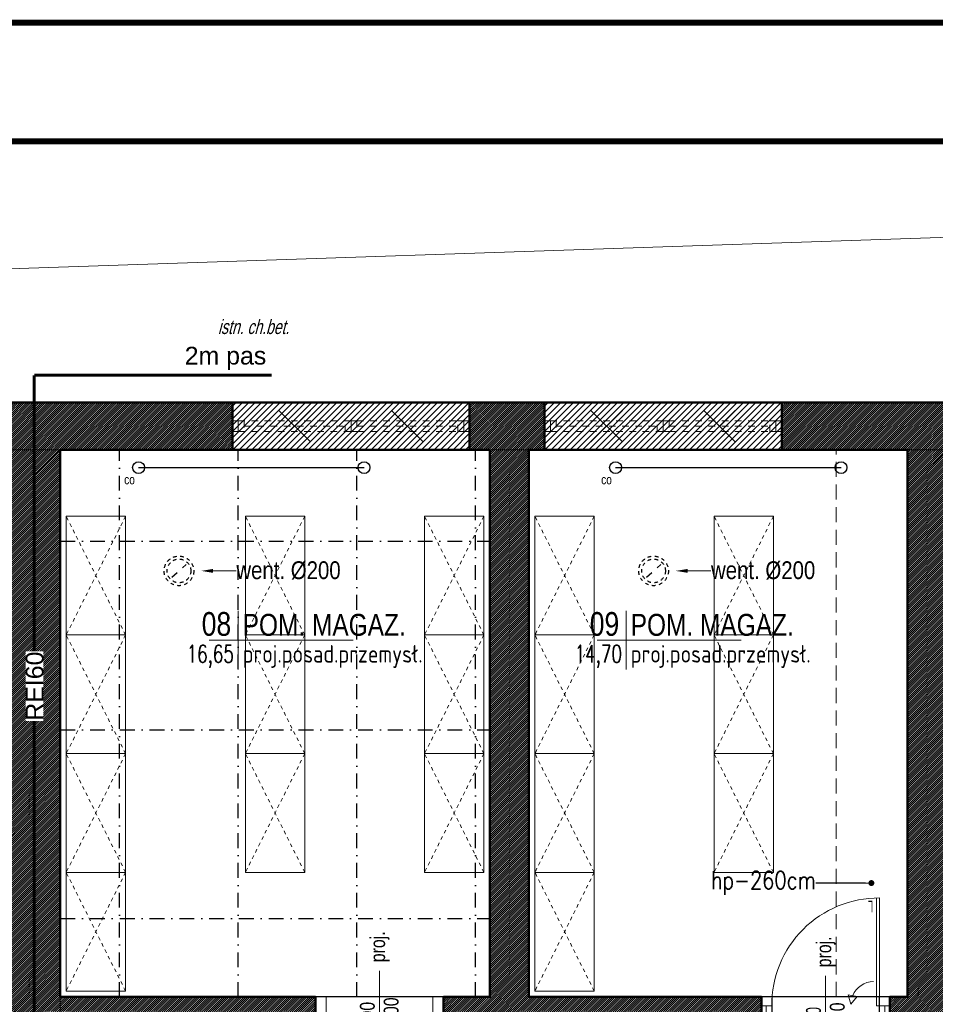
# Model space of a CAD drawing. Header units: centimetres. Extents: x -2715 to 104803, y -1446 to 32152.
# Tile 13 of 27: x 86651 to 87423, y 700 to 1529. Entities that reach past the tile are written whole.
import ezdxf
from ezdxf import colors
from ezdxf.entities.mleader import LeaderData, LeaderLine
from ezdxf.enums import TextEntityAlignment as Align
from ezdxf.math import Vec2, Vec3

# ---------------------------------------------------------------- set-up
doc = ezdxf.new("R2010")
doc.units = ezdxf.units.CM
doc.header["$MEASUREMENT"] = 0
for name, pattern in [('Dash', [0.6, 0.3, -0.3]), ('DASHDOT2', [0.5, 0.25, -0.125, 0, -0.125]), ('HIDDEN', [9.525, 6.35, -3.175]), ('HIDDENX2', [19.05, 12.7, -6.35]), ('Przerywana', [0.222222, 0.111111, -0.111111])]:
    doc.linetypes.add(name, pattern=pattern)
for name, color, linetype, lineweight in [('0_TXT', 7, 'Continuous', 15), ('0_TXT niewidoczne', 7, 'Continuous', 15), ('1_ hatch', 8, 'Continuous', 9), ('1_ projection', 9, 'HIDDENX2', 5), ('1_ przerywana  S_CONSTRUCTION', 124, 'DASHDOT2', 25), ('1_ view 3', 8, 'Continuous', 9), ('1_ wall STRUCT', 72, 'Continuous', 50), ('IS_obrys', 6, 'Continuous', 30)]:
    doc.layers.add(name, color=color, linetype=linetype, lineweight=lineweight)
doc.layers.add('1_ area', color=30, linetype='Continuous', lineweight=9, plot=False)
for name, color, linetype, lineweight, true_color in [('1_ doors proj.', 7, 'Continuous', 15, 0x1a8cff), ('1_ hatch proj.', 7, 'Continuous', 9, 0x1a8cff), ('1_ wall STRUCT proj.', 7, 'Continuous', 50, 0x1a8cff), ('1_ wall STRUCT-DIV rozbiorka', 7, 'Continuous', 9, 0xff0a0a), ('2_ doors description proj.', 7, 'Continuous', 15, 0x1a8cff), ('2_ equipment proj._skrzynie', 7, 'Continuous', 9, 0x6a91a9), ('3_ PPOŻ  opisy', 7, 'Continuous', 18, 0x940000)]:
    doc.layers.add(name, color=color, linetype=linetype, lineweight=lineweight, true_color=true_color)
doc.layers.add('4_INST._co', color=151, linetype='Continuous')
doc.styles.add('ARIAL', font='arial.ttf', dxfattribs={"width": 0.8})
doc.styles.add('BIKTS', font='bikromsw.shx', dxfattribs={"width": 0.85})
doc.styles.add('H_POM', font='ARIALN.TTF', dxfattribs={"width": 0.7, "height": 18})
doc.styles.get("Standard").update_dxf_attribs({"font": 'arial.ttf'})
doc.styles.add('TXT1', font='simplex.shx', dxfattribs={"width": 0.8})
doc.styles.add('TXT_D', font='arial.ttf')
doc.styles.add('TXT_M', font='romans.shx', dxfattribs={"width": 0.75, "oblique": 15})
doc.styles.add('TXT_S', font='romand.shx')
doc.linetypes.add('Rozbiö˘ka', pattern='A,7,[121,msgB.shx,S=1,R=0,X=0.5,Y=-1.826635],7', length=14)
doc.linetypes.add('TRACKS', pattern='A,0.15,[130,ltypeshp.shx,S=0.25,R=0,X=0,Y=0],0.15', length=0.3)

# ---------------------------------------------------------------- blocks, each defined once
blk = doc.blocks.new('fdgdfhfbgfh')
at = {"linetype": 'TRACKS', "ltscale": 10}
blk.add_lwpolyline([(0, 0), (190, 0)], dxfattribs=at)
for centre in [(0, 0), (190, 0)]:
    blk.add_circle(centre, 5)
at = {"style": 'BIKTS', "width": 0.8}
blk.add_attdef('W', text='', height=8, rotation=0.00001, dxfattribs=at).set_placement((-7.65, -6.07), align=Align.TOP_CENTER)
blk = doc.blocks.new('_DOT')
at = {"color": 0, "linetype": 'ByBlock'}
blk.add_line((-0.5, 0), (-1, 0), dxfattribs=at)
at = {"color": 0, "linetype": 'ByBlock', "const_width": 0.5}
blk.add_lwpolyline([(-0.25, 0, 1), (0.25, 0, 1)], format="xyb", close=True, dxfattribs=at)
blk = doc.blocks.new('MET')
at = {"layer": '0_TXT niewidoczne'}
for p, q in [((0, -20), (0, 20)), ((-20, 0), (78.66, 0))]:
    blk.add_line(p, q, dxfattribs=at)
at = {"style": 'TXT_D', "width": 0.8, "flags": 4}
blk.add_attdef('NUMER', text='', height=15, dxfattribs=at).set_placement((-6.73, 3.76), align=Align.RIGHT)
blk.add_attdef('NAZWA', (4.15, 3.76), '', height=15, dxfattribs=at)
at = {"layer": '0_TXT niewidoczne', "style": 'TXT_M', "width": 0.8, "flags": 4}
blk.add_attdef('M2', text='', height=12, dxfattribs=at).set_placement((-6.06, -15.36), align=Align.RIGHT)
blk.add_attdef('POSADZKA', (4.15, -15.36), '', height=12, dxfattribs=at)
blk = doc.blocks.new('_OZN.DRZWI')
blk.add_line((0, 0), (61.07, 0))
blk.add_lwpolyline([(-15, 15, -1), (-15, -15), (-25, -15, -1), (-25, 15)], format="xyb", close=True)
at = {"style": 'BIKTS', "width": 0.8}
blk.add_attdef('WYSOK', text='', height=8, rotation=0.00001, dxfattribs=at).set_placement((27.59, 12.75), align=Align.TOP_CENTER)
for p in [(-20, 0), (75.14, 0)]:
    blk.add_attdef('OZN', text='', height=8, rotation=0.00001, dxfattribs=at).set_placement(p, align=Align.MIDDLE)
blk.add_attdef('SZEROK', text='', height=8, rotation=0.00001, dxfattribs=at).set_placement((27.59, -12.4), align=Align.CENTER)
blk = doc.blocks.new('bgfhgfjhgj')
at = {"layer": '1_ wall STRUCT-DIV rozbiorka'}
for points in [[(-17.7, -17.7), (17.7, 17.7)], [(-17.7, 17.7), (17.7, -17.7)]]:
    blk.add_lwpolyline(points, dxfattribs=at)
blk = doc.blocks.new('gfdgfhgfh')
at = {"layer": '1_ wall STRUCT-DIV rozbiorka', "linetype": 'Przerywana', "ltscale": 50}
for points in [[(-100, 4.5), (-95, 4.5), (-95, -4.5), (-100, -4.5), (-100, 4.5)], [(-95, 4.5), (-5, 4.5)], [(-95, 4.5), (-90, 4.5), (-90, -4.5), (-95, -4.5), (-95, 4.5)], [(-5, 4.5), (0, 4.5), (0, -4.5), (-5, -4.5), (-5, 4.5)], [(0, 4.5), (5, 4.5), (5, -4.5), (0, -4.5), (0, 4.5)], [(5, 4.5), (95, 4.5)], [(5, 0), (90, 0)], [(90, 4.5), (95, 4.5), (95, -4.5), (90, -4.5), (90, 4.5)], [(95, 4.5), (100, 4.5), (100, -4.5), (95, -4.5), (95, 4.5)], [(-95, -4.5), (-5, -4.5)], [(-90, 0), (-5, 0)], [(5, -4.5), (95, -4.5)]]:
    blk.add_lwpolyline(points, dxfattribs=at)
at = {"layer": '1_ wall STRUCT-DIV rozbiorka', "color": 6, "xscale": 0.75, "yscale": 0.75, "zscale": 0.75}
for p in [(-47.5, 0), (47.5, 0)]:
    blk.add_blockref('bgfhgfjhgj', p, dxfattribs=at)
blk = doc.blocks.new('VFDGFDHGF')
for p, q in [((4, 4.55), (0.45, 4.55)), ((8.55, 4.55), (4, 4.55)), ((8.55, -4.55), (8.55, 4.55)), ((99.45, 4.55), (99.45, -4.55)), ((108, 4.55), (104.45, 4.55)), ((4, -4.55), (8.55, -4.55)), ((8.55, -4.55), (8.55, -95.45)), ((11.27, -4.55), (11.27, -95.41)), ((32.64, -5.84), (27.34, -12.38)), ((99.45, -4.55), (104, -4.55)), ((27.34, -12.38), (35.01, -13.91))]:
    blk.add_line(p, q)
for points in [[(0, -4.55), (0, 4.55), (4, 4.55), (4, -4.55)], [(4, -4.55), (4, 4.55), (8.55, 4.55), (8.55, -4.55)], [(99.45, -4.55), (99.45, 4.55), (104, 4.55), (104, -4.55)], [(104, -4.55), (104, 4.55), (108, 4.55), (108, -4.55)]]:
    blk.add_lwpolyline(points, close=True)
for points in [[(8.55, -4.55), (11.27, -4.55)], [(32.64, -5.84), (35.01, -13.91)], [(54, -1.36), (54, -0.36)]]:
    blk.add_lwpolyline(points)
for centre, radius, start, end in [((9.07, -5.07), 90.38, 269.6651, 0.3349), ((13.55, -5.84), 19.09, 270, 337.49939)]:
    blk.add_arc(centre, radius, start, end)
at = {"insert": (18.4, -83.17), "char_height": 10, "width": 6.2032, "attachment_point": 3, "style": 'H_POM'}
blk.add_mtext('L', dxfattribs=at)
blk = doc.blocks.new('vcvcbv')
blk.add_lwpolyline([(-100, 50), (0, 50), (0, 0), (-100, 0), (-100, 50)])
at = {"linetype": 'Dash', "ltscale": 10}
blk.add_lwpolyline([(-100, 0), (0, 50), (0, 0), (-100, 50), (-100, 0)], dxfattribs=at)
blk = doc.blocks.new('sdadsfsdfd')
at = {"layer": '2_ equipment proj._skrzynie', "rotation": 90}
for p in [(-488, 640), (-337, 640), (-186, 640), (-93, 640), (58, 640), (-488, 540), (-337, 540), (-186, 540), (-93, 540), (58, 540), (-488, 440), (-337, 440), (-186, 440), (-93, 440), (58, 440), (-488, 340), (-93, 340)]:
    blk.add_blockref('vcvcbv', p, dxfattribs=at)
blk = doc.blocks.new('gfdhgfhgfhjgjh')
at = {"layer": '1_ przerywana  S_CONSTRUCTION', "color": 150, "linetype": 'Dash', "ltscale": 20}
blk.add_lwpolyline([(-5.99, -5.3), (5.99, 5.3)], dxfattribs=at)
at = {"layer": '1_ przerywana  S_CONSTRUCTION', "color": 150, "linetype": 'Dash', "ltscale": 10}
for radius in [12.5, 10]:
    blk.add_circle((0, 0), radius, dxfattribs=at)
at = {"layer": '0_TXT', "color": 150}
ml = blk.add_multileader_mtext('Standard', dxfattribs=at)
ml.set_content('{\\fArial Narrow|b0|i0|c238|p34;\\H83.333333x;went. %%C200}', color=150)
ml.set_leader_properties()
ml.build(insert=Vec2(0, 0))
ml.multileader.update_dxf_attribs({"dogleg_length": 0.36, "arrow_head_size": 10})
ctx = ml.context
ctx.base_point, ctx.char_height, ctx.arrow_head_size, ctx.landing_gap_size, ctx.plane_origin = Vec3(48.3, 0), 0.18, 10, 0.09, Vec3(18.74, 0)
notes = []
notes.append((ctx, [(0, (1, 1, 0), (47.94, 0), (1, 0), 0.36, [(0, [(18.74, 0)], 0, [])])]))
ctx.mtext.insert, ctx.mtext.flow_direction = Vec3(48.39, 8.08), 5
for ctx, leaders in notes:
    for number, flags, end, landing, length, lines in leaders:
        leader = LeaderData()
        leader.index, (leader.has_last_leader_line, leader.has_dogleg_vector, leader.attachment_direction) = number, flags
        leader.last_leader_point, leader.dogleg_vector, leader.dogleg_length = Vec3(end), Vec3(landing), length
        for number, points, colour, breaks in lines:
            line = LeaderLine()
            line.index, line.vertices, line.color, line.breaks = number, Vec3.list(points), colors.encode_raw_color(colour), breaks
            leader.lines.append(line)
        ctx.leaders.append(leader)

msp = doc.modelspace()

# ---------------------------------------------------------------- hatches: boundary and pattern name
at = {"layer": '1_ hatch'}
h = msp.add_hatch(dxfattribs=at)
h.set_pattern_fill('ANSI31', color=256, scale=10)
h.paths.add_polyline_path([(86685.55, 619.93), (86650.07, 619.93), (86643.55, 619.93), (86643.55, 681.93), (86544.51, 681.93), (86544.51, 705.93), (86643.55, 705.93), (86643.55, 831.93), (86548.51, 831.93), (86548.51, 861.93), (86643.55, 861.93), (86643.55, 1206.93), (86830.55, 1206.93), (86830.55, 1166.93), (86685.55, 1166.93), (86685.55, 705.93), (86900.55, 705.93), (86900.55, 681.93), (86685.55, 681.93)])
h = msp.add_hatch(dxfattribs=at)
h.set_pattern_fill('ANSI31', color=256, scale=10)
h.paths.add_polyline_path([(87008.55, 681.93), (87008.55, 705.93), (87047.55, 705.93), (87047.55, 1166.93), (87030.55, 1166.93), (87030.55, 1206.93), (87093.55, 1206.93), (87093.55, 1166.93), (87080.55, 1166.93), (87080.55, 705.93), (87276.55, 705.93), (87276.55, 681.93)])
h = msp.add_hatch(dxfattribs=at)
h.set_pattern_fill('ANSI31', color=256, scale=10)
h.paths.add_polyline_path([(87384.55, 681.93), (87384.55, 705.93), (87399.55, 705.93), (87399.55, 1166.93), (87293.55, 1166.93), (87293.55, 1206.93), (87449.55, 1206.93), (87449.55, 1166.93), (87432.55, 1166.93), (87432.55, 705.93), (87451.55, 705.93), (87451.55, 681.93)])
at = {"layer": '1_ hatch proj.'}
h = msp.add_hatch(dxfattribs=at)
h.set_pattern_fill('ANSI31', color=256, scale=30)
h.set_pattern_definition([(45, (-154, -2e-12), (-2.65165043, 2.65165043), [])])
h.paths.add_polyline_path([(86830.55, 1166.93), (86830.55, 1206.93), (87030.55, 1206.93), (87030.55, 1166.93)])
h = msp.add_hatch(dxfattribs=at)
h.set_pattern_fill('ANSI31', color=256, scale=30)
h.set_pattern_definition([(45, (109, -2e-12), (-2.65165043, 2.65165043), [])])
h.paths.add_polyline_path([(87093.55, 1166.93), (87093.55, 1206.93), (87293.55, 1206.93), (87293.55, 1166.93)])

# ---------------------------------------------------------------- linework, layer by layer
at = {"lineweight": 50, "const_width": 5}
msp.add_lwpolyline([(85600.17, -1443.15), (85600.17, 1526.85), (89800.17, 1526.85), (89800.17, -1443.15), (85600.17, -1443.15)], dxfattribs=at)
at = {"lineweight": 50}
msp.add_lwpolyline([(86020.17, -1343.15, 5, 5, 0), (86020.17, 1426.85, 5, 5, 0), (89700.17, 1426.85, 5, 5, 0), (89700.17, -1343.15, 5, 5, 0)], format="xyseb", close=True, dxfattribs=at)
at = {"layer": '1_ area'}
for points in [[(89183.91, -489.07), (86215.55, -489.07), (86215.55, 1206.93), (89183.91, 1206.93)], [(89158.55, -449.07), (86255.55, -449.07), (86255.55, 1166.93), (89158.55, 1166.93)], [(86685.55, 705.93), (87047.55, 705.93), (87047.55, 1166.93), (86685.55, 1166.93)], [(86685.55, -449.07), (89158.55, -449.07), (89158.55, 1166.93), (86685.55, 1166.93)], [(87080.55, 705.93), (87399.55, 705.93), (87399.55, 1166.93), (87080.55, 1166.93)]]:
    msp.add_lwpolyline(points, close=True, dxfattribs=at)
at = {"layer": '1_ hatch'}
msp.add_lwpolyline([(89230.29, 1406.47), (89230.29, 1206.93), (89183.55, 1206.93), (89183.55, 1236.93), (89158.55, 1236.93), (89158.55, 1206.93), (86215.55, 1206.93), (86224.83, 1305.31), (89230.29, 1406.47)], dxfattribs=at)
at = {"layer": '1_ projection'}
msp.add_lwpolyline([(87339.55, 705.93), (87339.55, 1166.93)], dxfattribs=at)
at = {"layer": '1_ przerywana  S_CONSTRUCTION'}
msp.add_lwpolyline([(86685.55, 1166.93), (87047.55, 1166.93)], dxfattribs=at)
at = {"layer": '1_ przerywana  S_CONSTRUCTION', "ltscale": 50}
for points in [[(86735.55, 705.93), (86735.55, 1166.93)], [(86835.55, 705.93), (86835.55, 1166.93)], [(86935.55, 705.93), (86935.55, 1166.93)], [(87035.55, 705.93), (87035.55, 1166.93)], [(86685.55, 1089.93), (87047.55, 1089.93)], [(86685.55, 930.93), (87047.55, 930.93)], [(86685.55, 771.93), (87047.55, 771.93)]]:
    msp.add_lwpolyline(points, dxfattribs=at)
at = {"layer": '1_ view 3'}
msp.add_lwpolyline([(86215.55, 1206.93), (86224.83, 1305.31), (89230.29, 1406.47)], dxfattribs=at)
at = {"layer": '1_ wall STRUCT'}
for points in [[(86685.55, 619.93), (86650.07, 619.93), (86643.55, 619.93), (86643.55, 681.93), (86544.51, 681.93), (86544.51, 705.93), (86643.55, 705.93), (86643.55, 831.93), (86548.51, 831.93), (86548.51, 861.93), (86643.55, 861.93), (86643.55, 1206.93), (86830.55, 1206.93), (86830.55, 1166.93), (86685.55, 1166.93), (86685.55, 705.93), (86900.55, 705.93), (86900.55, 681.93), (86685.55, 681.93), (86685.55, 619.93)], [(87008.55, 681.93), (87008.55, 705.93), (87047.55, 705.93), (87047.55, 1166.93), (87030.55, 1166.93), (87030.55, 1206.93), (87093.55, 1206.93), (87093.55, 1166.93), (87080.55, 1166.93), (87080.55, 705.93), (87276.55, 705.93), (87276.55, 681.93), (87008.55, 681.93)], [(87384.55, 681.93), (87384.55, 705.93), (87399.55, 705.93), (87399.55, 1166.93), (87293.55, 1166.93), (87293.55, 1206.93), (87449.55, 1206.93), (87449.55, 1166.93), (87432.55, 1166.93), (87432.55, 705.93), (87451.55, 705.93), (87451.55, 681.93), (87384.55, 681.93)]]:
    msp.add_lwpolyline(points, dxfattribs=at)
at = {"layer": '1_ wall STRUCT proj.'}
for points in [[(86830.55, 1166.93), (86830.55, 1206.93), (87030.55, 1206.93), (87030.55, 1166.93), (86830.55, 1166.93)], [(87093.55, 1166.93), (87093.55, 1206.93), (87293.55, 1206.93), (87293.55, 1166.93), (87093.55, 1166.93)]]:
    msp.add_lwpolyline(points, dxfattribs=at)
at = {"layer": '1_ wall STRUCT-DIV rozbiorka', "linetype": 'Rozbiö˘ka'}
for points in [[(86900.55, 681.93), (86909.55, 681.93), (86909.55, 705.93), (86900.55, 705.93)], [(87008.55, 681.93), (86999.55, 681.93), (86999.55, 705.93), (87008.55, 705.93)], [(87276.55, 681.93), (87285.55, 681.93), (87285.55, 705.93), (87276.55, 705.93)], [(87384.55, 681.93), (87375.55, 681.93), (87375.55, 705.93), (87384.55, 705.93)]]:
    msp.add_lwpolyline(points, dxfattribs=at)
at = {"layer": '3_ PPOŻ  opisy', "linetype": 'HIDDEN', "ltscale": 2.5, "const_width": 2.5}
for points in [[(86663.55, 1229.82), (86663.55, -507.59)], [(86663.55, 1229.82), (86863.55, 1229.82)]]:
    msp.add_lwpolyline(points, dxfattribs=at)
at = {"layer": 'IS_obrys'}
for points in [[(86685.55, 1166.93), (87047.55, 1166.93), (87047.55, 705.93), (86685.55, 705.93)], [(87080.55, 1166.93), (87399.55, 1166.93), (87399.55, 705.93), (87080.55, 705.93)]]:
    msp.add_lwpolyline(points, close=True, dxfattribs=at)

# ---------------------------------------------------------------- block references
at = {"layer": '0_TXT'}
for p in [(86785.55, 1064.93), (87185.55, 1064.93)]:
    msp.add_blockref('gfdhgfhgfhjgjh', p, dxfattribs=at)
ref = msp.add_blockref('MET', (86835.55, 1006.55), dxfattribs=dict(at, xscale=1.23, yscale=1.23, zscale=1.23, rotation=359.9999999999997))
ref.add_attrib('NUMER', '08', dxfattribs={"layer": '0', "height": 20, "style": 'TXT_D', "width": 0.8, "flags": 4}).set_placement((86829.58, 1010.24), align=Align.RIGHT)
ref.add_attrib('NAZWA', 'POM. MAGAZ.', (86839.24, 1010.24), dxfattribs={"layer": '0', "height": 18.45, "style": 'TXT_D', "width": 0.8, "flags": 4})
ref.add_attrib('M2', '16,65', dxfattribs={"layer": '0', "height": 14.76, "style": 'TXT_S', "width": 0.7, "flags": 4}).set_placement((86831.86, 987.66), align=Align.RIGHT)
ref.add_attrib('POSADZKA', 'proj.posad.przemysł.', (86839.24, 987.66), dxfattribs={"layer": '0', "color": 150, "height": 14.76, "style": 'TXT_S', "width": 0.8, "flags": 4})
ref = msp.add_blockref('MET', (87162.57, 1006.55), dxfattribs=dict(at, xscale=1.23, yscale=1.23, zscale=1.23, rotation=359.9999999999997))
ref.add_attrib('NUMER', '09', dxfattribs={"layer": '0', "height": 20, "style": 'TXT_D', "width": 0.8, "flags": 4}).set_placement((87156.61, 1010.24), align=Align.RIGHT)
ref.add_attrib('NAZWA', 'POM. MAGAZ.', (87166.26, 1010.24), dxfattribs={"layer": '0', "height": 18.45, "style": 'TXT_D', "width": 0.8, "flags": 4})
ref.add_attrib('M2', '14,70', dxfattribs={"layer": '0', "height": 14.76, "style": 'TXT_S', "width": 0.7, "flags": 4}).set_placement((87158.88, 987.66), align=Align.RIGHT)
ref.add_attrib('POSADZKA', 'proj.posad.przemysł.', (87166.26, 987.66), dxfattribs={"layer": '0', "color": 150, "height": 14.76, "style": 'TXT_S', "width": 0.8, "flags": 4})
at = {"layer": '1_ doors proj.', "rotation": 180}
msp.add_blockref('VFDGFDHGF', (87384.55, 693.93), dxfattribs=at)
at = {"layer": '1_ wall STRUCT-DIV rozbiorka', "color": 6}
for p in [(86930.55, 1186.93), (87193.55, 1186.93)]:
    msp.add_blockref('gfdgfhgfh', p, dxfattribs=at)
at = {"layer": '2_ doors description proj.'}
ref = msp.add_blockref('_OZN.DRZWI', (86954.55, 666.8), dxfattribs=dict(at, rotation=90))
ref.add_attrib('OZN', 'proj.', dxfattribs={"layer": '0', "color": 7, "lineweight": 5, "height": 12.5, "rotation": 90, "style": 'BIKTS', "width": 0.8}).set_placement((86954.55, 748.2), align=Align.MIDDLE)
ref.add_attrib('WYSOK', '200', dxfattribs={"layer": '0', "color": 7, "lineweight": 5, "height": 12.5, "rotation": 90, "style": 'BIKTS', "width": 0.8}).set_placement((86958.09, 694.39), align=Align.TOP_CENTER)
ref.add_attrib('SZEROK', '90', dxfattribs={"layer": '0', "color": 7, "lineweight": 5, "height": 12.5, "rotation": 90, "style": 'BIKTS', "width": 0.8}).set_placement((86950.53, 694.39), align=Align.CENTER)
ref.add_attrib('OZN', 'D1', dxfattribs={"layer": '0', "color": 7, "lineweight": 5, "height": 16, "rotation": 90, "style": 'ARIAL', "width": 0.8}).set_placement((86954.55, 646.8), align=Align.MIDDLE)
ref = msp.add_blockref('_OZN.DRZWI', (87330.55, 662.53), dxfattribs=dict(at, rotation=90))
ref.add_attrib('OZN', 'proj.', dxfattribs={"layer": '0', "color": 7, "lineweight": 5, "height": 12.5, "rotation": 90, "style": 'BIKTS', "width": 0.8}).set_placement((87330.55, 743.94), align=Align.MIDDLE)
ref.add_attrib('WYSOK', '200', dxfattribs={"layer": '0', "color": 7, "lineweight": 5, "height": 12.5, "rotation": 90, "style": 'BIKTS', "width": 0.8}).set_placement((87334.09, 690.12), align=Align.TOP_CENTER)
ref.add_attrib('SZEROK', '90', dxfattribs={"layer": '0', "color": 7, "lineweight": 5, "height": 12.5, "rotation": 90, "style": 'BIKTS', "width": 0.8}).set_placement((87326.53, 690.12), align=Align.CENTER)
ref.add_attrib('OZN', 'D1', dxfattribs={"layer": '0', "color": 7, "lineweight": 5, "height": 16, "rotation": 90, "style": 'ARIAL', "width": 0.8}).set_placement((87330.55, 642.53), align=Align.MIDDLE)
at = {"layer": '2_ equipment proj._skrzynie'}
msp.add_blockref('sdadsfsdfd', (87228.55, 470.93), dxfattribs=at)
at = {"layer": '4_INST._co'}
for p in [(86751.54, 1151.93), (87153.54, 1151.93)]:
    msp.add_blockref('fdgdfhfbgfh', p, dxfattribs=at).add_auto_attribs({'W': 'co'})

# ---------------------------------------------------------------- texts
at = {"layer": '0_TXT', "lineweight": 9, "oblique": 15, "width": 0.7}
msp.add_text('istn. ch.bet.', height=12, dxfattribs=at).set_placement((86848.39, 1270.72), align=Align.MIDDLE)

# ---------------------------------------------------------------- leaders
at = {"layer": '0_TXT'}
ml = msp.add_multileader_mtext('Standard', dxfattribs=at)
ml.set_content('hp-260cm  ', style='TXT1')
ml.set_leader_properties()
ml.set_arrow_properties(name='DOT')
ml.build(insert=Vec2(0, 0))
ml.multileader.update_dxf_attribs({"dogleg_length": 0.36, "arrow_head_size": 5})
ctx = ml.context
ctx.base_point, ctx.char_height, ctx.arrow_head_size, ctx.landing_gap_size, ctx.plane_origin = Vec3(87228.53, 801.9), 15, 5, 0.09, Vec3(87369.13, 801.9)
ctx.text_align_type = 2
notes = []
notes.append((ctx, [(0, (1, 1, 0), (87322.79, 801.9), (-1, 0), 0.36, [(0, [(87369.13, 801.9)], 0, [])])]))
ctx.mtext.insert, ctx.mtext.alignment, ctx.mtext.flow_direction = Vec3(87322.34, 811.9), 3, 5
for ctx, leaders in notes:
    for number, flags, end, landing, length, lines in leaders:
        leader = LeaderData()
        leader.index, (leader.has_last_leader_line, leader.has_dogleg_vector, leader.attachment_direction) = number, flags
        leader.last_leader_point, leader.dogleg_vector, leader.dogleg_length = Vec3(end), Vec3(landing), length
        for number, points, colour, breaks in lines:
            line = LeaderLine()
            line.index, line.vertices, line.color, line.breaks = number, Vec3.list(points), colors.encode_raw_color(colour), breaks
            leader.lines.append(line)
        ctx.leaders.append(leader)

# ---------------------------------------------------------------- next in the draw order: texts
at = {"layer": '3_ PPOŻ  opisy', "insert": (86787.81, 1253.77), "char_height": 15, "width": 73.9548, "attachment_point": 1, "style": 'TXT_D', "bg_fill": 3, "box_fill_scale": 1, "bg_fill_color": 1, "bg_fill_transparency": 0}
msp.add_mtext('\\pxqc;2m pas', dxfattribs=at)
at = {"layer": '3_ PPOŻ  opisy', "insert": (86656.38, 938.56), "char_height": 15, "width": 58.5233, "attachment_point": 1, "rotation": 90, "style": 'TXT_D', "bg_fill": 3, "box_fill_scale": 1, "bg_fill_color": 1, "bg_fill_transparency": 0}
msp.add_mtext('\\pxqc;REI60', dxfattribs=at)

# ---------------------------------------------------------------- next in the draw order: linework, layer by layer
at = {"layer": 'IS_obrys'}
msp.add_lwpolyline([(86215.55, -489.07), (89195.55, -489.07), (89195.55, 1206.93), (86215.55, 1206.93)], close=True, dxfattribs=at)

doc.saveas('drawing.dxf')
